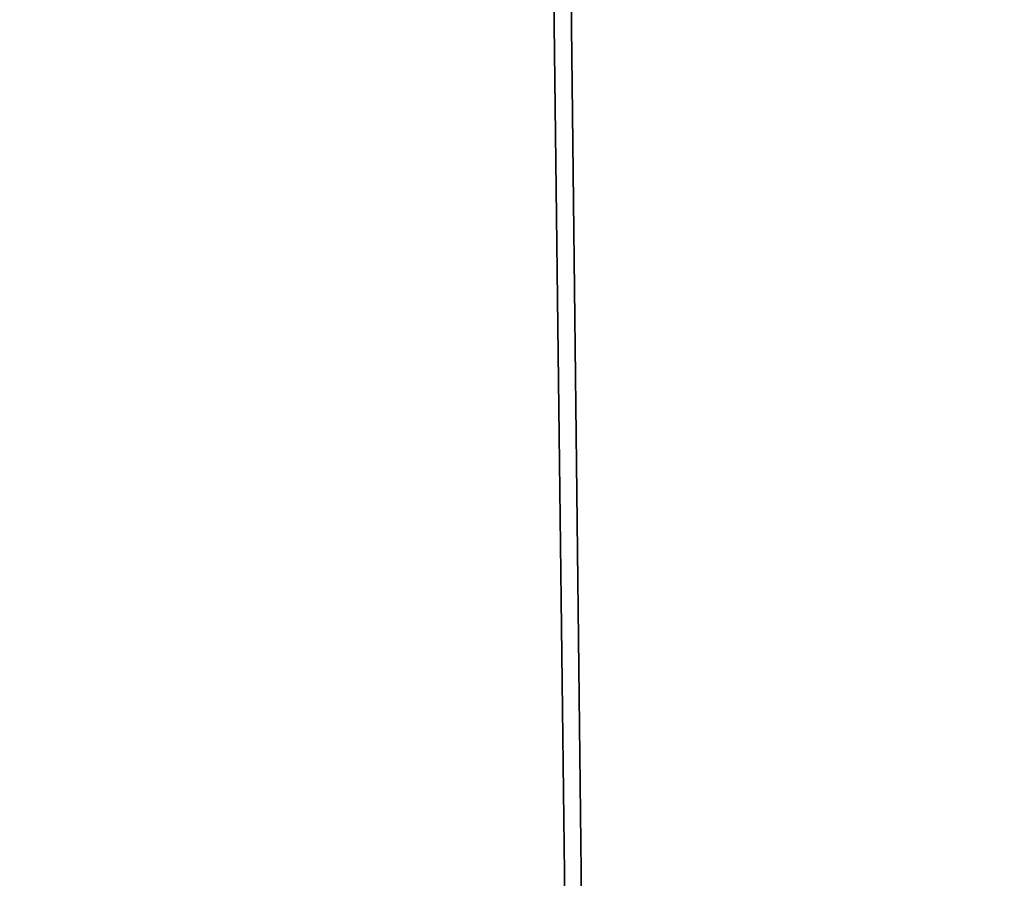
# Model space of a CAD drawing. Header units: metres. Extents: x 59 to 124, y -85 to 86.
# Tile 66 of 251: x 117.5944 to 117.6146, y 24.7173 to 24.7349. Entities that reach past the tile are written whole.
import ezdxf

# ---------------------------------------------------------------- set-up
doc = ezdxf.new("R2010")
doc.units = ezdxf.units.M
doc.layers.add('solid_21414500', color=7, linetype='CONTINUOUS')

msp = doc.modelspace()

# ---------------------------------------------------------------- linework, layer by layer
at = {"layer": 'solid_21414500'}
for points in [[(117.615326, 23.903103, -11.703415), (117.600784, 25.118011, -11.53686), (117.621208, 25.169348, -11.607358)], [(117.621208, 25.169348, 11.607358), (117.601288, 25.119328, 11.538669), (117.7509, 24.123947, 12.018914)], [(117.601288, 25.119328, 11.538669), (117.547615, 24.9554, 11.312702), (117.615326, 23.903101, 11.703415)], [(117.601288, 25.119328, 11.538669), (117.615326, 23.903101, 11.703415), (117.7509, 24.123947, 12.018914)], [(117.615326, 23.903103, -11.703415), (117.540642, 24.929075, -11.276404), (117.600784, 25.118011, -11.53686)], [(117.547615, 24.9554, 11.312702), (117.503128, 24.735353, 11.010914), (117.615326, 23.903101, 11.703415)], [(117.615326, 23.903103, -11.703415), (117.512619, 23.715918, -11.373522), (117.540642, 24.929075, -11.276404)], [(117.503128, 24.735353, 11.010914), (117.512619, 23.715939, 11.37354), (117.615326, 23.903101, 11.703415)]]:
    msp.add_3dface(points, dxfattribs=at)

doc.saveas('drawing.dxf')
